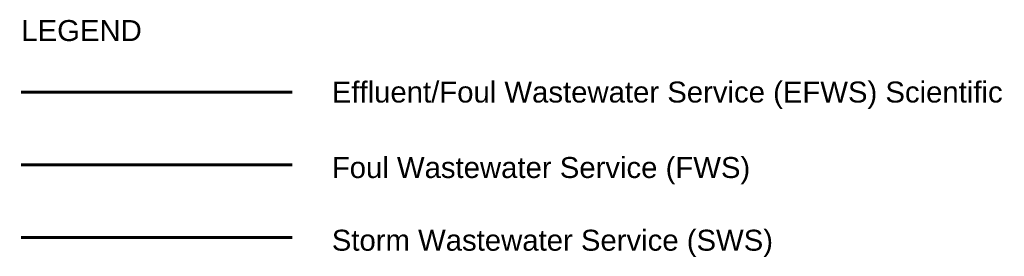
# Model space of a CAD drawing. Extents: x 14683 to 402730, y 286898 to 590920.
# Tile 39 of 39: x 322983 to 393391, y 561412 to 578339. Entities that reach past the tile are written whole.
import ezdxf

# ---------------------------------------------------------------- set-up
doc = ezdxf.new("R2010")
doc.units = 0
doc.header["$LTSCALE"] = 1500
doc.header["$MEASUREMENT"] = 0
for name, pattern in [('CENTRE', [2, 1.25, -0.25, 0.25, -0.25]), ('DASHED', [0.75, 0.5, -0.25]), ('PHANTOM', [2.5, 1.25, -0.25, 0.25, -0.25, 0.25, -0.25])]:
    doc.linetypes.add(name, pattern=pattern)
for name, color, linetype in [('_NIBSC_PH efws', 10, 'CENTRE'), ('_NIBSC_PH fws', 80, 'PHANTOM'), ('_NIBSC_PH sws', 160, 'DASHED'), ('_NIBSC_PH text', 7, 'CONTINUOUS')]:
    doc.layers.add(name, color=color, linetype=linetype)
doc.styles.get("Standard").update_dxf_attribs({"font": 'arial.ttf'})

msp = doc.modelspace()

# ---------------------------------------------------------------- linework, layer by layer
at = {"layer": '_NIBSC_PH efws', "ltscale": 2, "const_width": 200}
msp.add_lwpolyline([(323083, 573156), (342483, 573156)], dxfattribs=at)
at = {"layer": '_NIBSC_PH fws', "ltscale": 2, "const_width": 200}
msp.add_lwpolyline([(323083, 567956), (342483, 567956)], dxfattribs=at)
at = {"layer": '_NIBSC_PH sws', "ltscale": 2, "const_width": 200}
msp.add_lwpolyline([(323083, 562756), (342483, 562756)], dxfattribs=at)

# ---------------------------------------------------------------- texts
at = {"layer": '_NIBSC_PH text', "char_height": 1500, "attachment_point": 1}
for s, insert in [('LEGEND', (323101, 578313)), ('Effluent/Foul Wastewater Service (EFWS) Scientific', (345301, 573913)), ('Foul Wastewater Service (FWS)', (345301, 568513)), ('Storm Wastewater Service (SWS)', (345301, 563313))]:
    msp.add_mtext_dynamic_manual_height_columns(s, width=55526.48, gutter_width=1.6, heights=[0], dxfattribs=dict(at, insert=insert))

doc.saveas('drawing.dxf')
